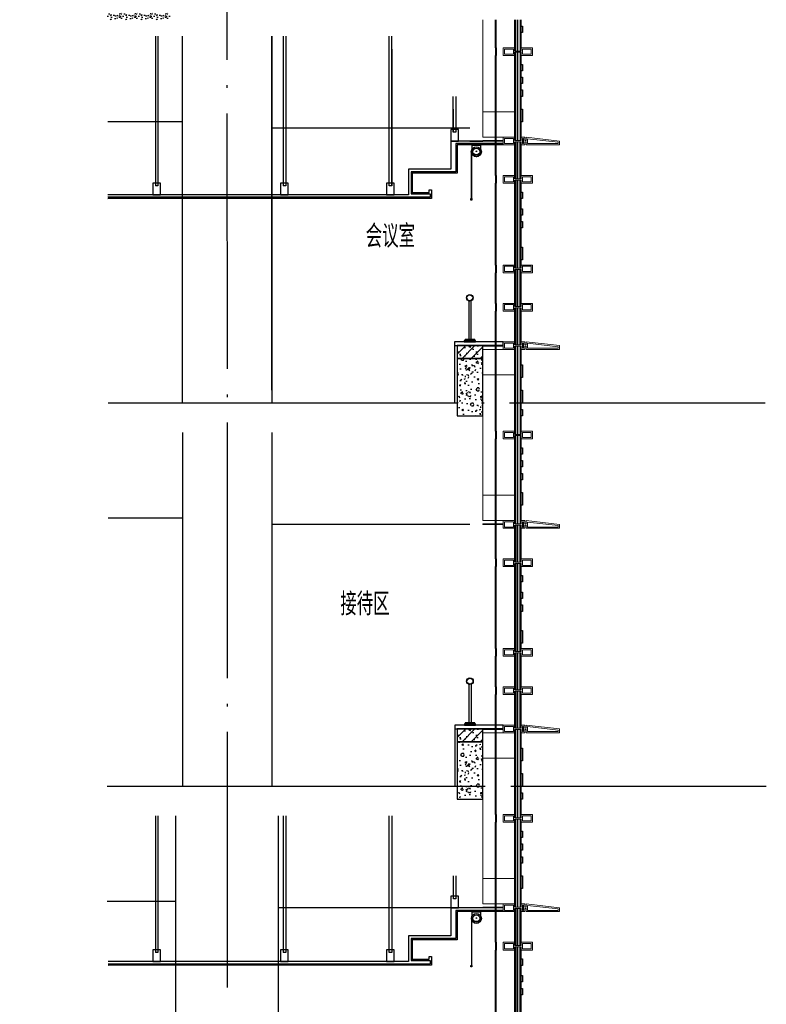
# Model space of a CAD drawing. Extents: x 1147314 to 1218578, y -272074 to -241968.
# Tile 45 of 47: x 1212126 to 1217968, y -257627 to -249922. Entities that reach past the tile are written whole.
import ezdxf

# ---------------------------------------------------------------- set-up
doc = ezdxf.new("R2010")
doc.units = 0
doc.header["$LTSCALE"] = 1000
doc.header["$MEASUREMENT"] = 0
doc.linetypes.add('230303生产综合楼-平面图_t8$0$DOTE', pattern=[2.42, 2, -0.2, 0.02, -0.2])
for name, color, linetype in [('A-DOOR-FIRE', 4, 'Continuous'), ('A-SECT-SURF', 6, 'Continuous'), ('A-看线', 115, 'Continuous'), ('DOTE', 1, 'Continuous'), ('FF-窗帘-JYZS', 8, 'Continuous'), ('LY_MC_section A', 140, 'Continuous'), ('PUB_HATCH', 8, 'Continuous'), ('PUB_TEXT', 7, 'Continuous'), ('SURFACE', 6, 'Continuous'), ('WALL', 255, 'Continuous'), ('吊顶', 183, 'Continuous'), ('墙身抹灰', 6, 'Continuous')]:
    doc.layers.add(name, color=color, linetype=linetype)
for name, color, linetype, lineweight in [('A-WALL-INSL', 241, 'Continuous', 0), ('WALL-CURT-GLAZ', 120, 'Continuous', 0), ('WALL-CURT-METL', 211, 'Continuous', 0)]:
    doc.layers.add(name, color=color, linetype=linetype, lineweight=lineweight)
doc.styles.add('_TCH_DIM', font='SIMPLEX', dxfattribs={"bigfont": 'GBCBIG'})

# ---------------------------------------------------------------- blocks, each defined once
blk = doc.blocks.new('A$C37e4a2ef')
at = {"layer": 'A-看线'}
for points in [[(196, -60), (196, 0)], [(200, -60), (200, 0)]]:
    blk.add_lwpolyline(points, dxfattribs=at)
at = {"layer": 'WALL-CURT-METL'}
for points in [[(140, -60), (50, -60), (50, -35), (0, -35), (0, -60), (-30, -60), (-30, -35), (-40, -35), (-40, -60), (-300, -60), (-300, -30), (-40, 0), (-40, -25), (-30, -25), (-30, 0), (0, 0), (0, -25), (50, -25), (50, 0), (140, 0)], [(-50, -50), (-50, -11.2), (-290, -38.9), (-290, -50)], [(-20, -10), (-10, -10), (-10, -50), (-20, -50)], [(130, -25), (130, -10), (60, -10), (60, -50), (130, -50)]]:
    blk.add_lwpolyline(points, close=True, dxfattribs=at)
blk = doc.blocks.new('A$C42b86bd6')
at = {"layer": 'A-看线'}
for points in [[(286, 0), (286, -60)], [(290, 0), (290, -60)]]:
    blk.add_lwpolyline(points, dxfattribs=at)
at = {"layer": 'WALL-CURT-METL'}
for points in [[(230, -60), (230, 0), (140, 0), (140, -25), (90, -25), (90, 0), (0, 0), (0, -60), (90, -60), (90, -35), (140, -35), (140, -60)], [(80, -25), (80, -10), (10, -10), (10, -50), (80, -50)], [(220, -50), (220, -10), (150, -10), (150, -35), (150, -50)]]:
    blk.add_lwpolyline(points, close=True, dxfattribs=at)
blk = doc.blocks.new('A$C827e71c0')
at = {"layer": 'A-DOOR-FIRE'}
blk.add_blockref('A$C42b86bd6', (-90, 0), dxfattribs=at)
blk = doc.blocks.new('A$Cb5ae1680')
at = {"layer": 'A-看线'}
for points in [[(44, 0), (44, 690)], [(50, 0), (50, 690)], [(196, 25), (196, 665)], [(200, 25), (200, 665)]]:
    blk.add_lwpolyline(points, dxfattribs=at)
at = {"layer": 'LY_MC_section A'}
for points in [[(0, 0), (0, 690)], [(6, 0), (6, 690)], [(25, 0), (25, 690)], [(31, 0), (31, 690)]]:
    blk.add_lwpolyline(points, dxfattribs=at)
blk = doc.blocks.new('A$C071d96ed')
at = {"layer": 'A-看线'}
for points in [[(44, -690), (44, 0)], [(50, -690), (50, 0)], [(196, -665), (196, -25)], [(200, -665), (200, -25)]]:
    blk.add_lwpolyline(points, dxfattribs=at)
at = {"layer": 'WALL-CURT-GLAZ'}
for p, q in [((0, -690), (0, 0)), ((6, -690), (6, 0)), ((25, -690), (25, 0)), ((31, -690), (31, 0))]:
    blk.add_line(p, q, dxfattribs=at)
blk = doc.blocks.new('A$C38d1714a')
at = {"layer": 'A-WALL-INSL'}
blk.add_lwpolyline([(0, 0), (250, 0), (250, -200), (0, -200)], close=True, dxfattribs=at)
blk = doc.blocks.new('A$Ca8bf0082')
at = {"layer": 'FF-窗帘-JYZS'}
blk.add_line((-7.2, -55.8), (-7.2, -424.9), dxfattribs=at)
for points in [[(0, -1.6), (64, -1.6), (64, 0), (0, 0)], [(-11.6, -420.7), (-2.8, -420.7), (-2.8, -432.6), (-11.6, -432.6)], [(-9.6, -422.7), (-4.8, -422.7), (-4.8, -430.6), (-9.6, -430.6)]]:
    blk.add_lwpolyline(points, close=True, dxfattribs=at)
blk.add_lwpolyline([(64, -1.6), (64, -44.8), (63.2, -51.2, -0.871795), (0.8, -51.2), (0, -44.8), (0, -1.6)], format="xyb", dxfattribs=at)
for centre, radius in [((32, -53.2), 39.2), ((32, -53.2), 28), ((32.4, -50.1), 2.73), ((-7.2, -424.9), 1.2)]:
    blk.add_circle(centre, radius, dxfattribs=at)
blk = doc.blocks.new('fgdfg')
at = {"layer": '吊顶'}
for p, q in [((1213188, -247152), (1213188, -248221.9)), ((1213208, -247152), (1213208, -248221.9)), ((1214188, -247152), (1214188, -248221.9)), ((1214188, -247152), (1214188, -248221.9)), ((1214208, -247152), (1214208, -248221.9)), ((1214208, -247152), (1214208, -248221.9)), ((1213208, -248221.9), (1213188, -248221.9)), ((1213208, -248221.9), (1213188, -248221.9)), ((1214208, -248221.9), (1214188, -248221.9)), ((1214208, -248221.9), (1214188, -248221.9)), ((1214208, -248221.9), (1214188, -248221.9)), ((1214208, -248221.9), (1214188, -248221.9)), ((1215036.7, -248221.9), (1215016.7, -248221.9))]:
    blk.add_line(p, q, dxfattribs=at)
for points in [[(1215036.7, -247152), (1215036.7, -248221.9), (1215016.7, -248221.9), (1215016.7, -247152)], [(1215539.2, -247622), (1215539.2, -247801.9), (1215519.2, -247801.9), (1215519.2, -247622)], [(1215909.2, -247871.9), (1215499.2, -247871.9), (1215499.2, -248091.9), (1215168.2, -248091.9), (1215168.2, -248291.9), (1212817.3, -248291.9)], [(1215909.2, -247891.9), (1215538.2, -247891.9), (1215538.2, -248111.9), (1215188.2, -248111.9), (1215188.2, -248283.9), (1215338.2, -248283.9), (1215338.2, -248311.9), (1212817.3, -248311.9)], [(1215909.2, -247901.9), (1215548.2, -247901.9), (1215548.2, -248121.9), (1215198.2, -248121.9), (1215198.2, -248273.9), (1215329.2, -248273.9), (1215329.2, -248253.9), (1215348.2, -248253.9), (1215348.2, -248321.9), (1212817.3, -248322.6)]]:
    blk.add_lwpolyline(points, dxfattribs=at)
for points in [[(1215559.2, -247781.9), (1215499.2, -247781.9), (1215499.2, -247871.9), (1215559.2, -247871.9)], [(1213228, -248201.9), (1213168, -248201.9), (1213168, -248291.9), (1213228, -248291.9)], [(1214228, -248201.9), (1214168, -248201.9), (1214168, -248291.9), (1214228, -248291.9)], [(1214228, -248201.9), (1214168, -248201.9), (1214168, -248291.9), (1214228, -248291.9)], [(1215056.7, -248201.9), (1214996.7, -248201.9), (1214996.7, -248291.9), (1215056.7, -248291.9)]]:
    blk.add_lwpolyline(points, close=True, dxfattribs=at)
at = {"layer": 'FF-窗帘-JYZS'}
blk.add_blockref('A$Ca8bf0082', (1215667.2, -247901.9), dxfattribs=at)

msp = doc.modelspace()

# ---------------------------------------------------------------- hatches: boundary and pattern name
at = {"layer": 'PUB_HATCH'}
h = msp.add_hatch(dxfattribs=at)
h.set_pattern_fill('加气混凝土', color=256, scale=10, style=0)
h.set_pattern_definition([(0, (60466.65, -29315.95), (60, 120), [0, -120]), (0, (60396.45, -29332.15), (60, 120), [0, -120]), (0, (60435.45, -29333.35), (60, 120), [0, -120]), (0, (60478.05, -29297.95), (60, 120), [0, -120]), (0, (60428.25, -29339.35), (60, 120), [0, -120]), (0, (60490.05, -29222.35), (60, 120), [0, -120]), (0, (60453.45, -29231.95), (60, 120), [0, -120]), (0, (60472.65, -29246.95), (60, 120), [0, -120]), (0, (60374.85, -29249.35), (60, 120), [0, -120]), (0, (60433.65, -29254.75), (60, 120), [0, -120]), (0, (60410.85, -29285.35), (60, 120), [0, -120]), (0, (60412.05, -29330.35), (60, 120), [0, -120]), (0, (60457.05, -29335.15), (60, 120), [0, -120]), (0, (60490.05, -29282.35), (60, 120), [0, -120]), (0, (60377.85, -29300.95), (60, 120), [0, -120]), (0, (60388.05, -29280.55), (60, 120), [0, -120]), (0, (60434.85, -29288.95), (60, 120), [0, -120]), (0, (60418.05, -29306.35), (60, 120), [0, -120]), (0, (60408.45, -29266.75), (60, 120), [0, -120]), (0, (60423.45, -29221.75), (60, 120), [0, -120]), (0, (60382.65, -29326.15), (60, 120), [0, -120]), (0, (60448.65, -29246.35), (60, 120), [0, -120]), (0, (60392.85, -29244.55), (60, 120), [0, -120]), (0, (60383.25, -29228.95), (60, 120), [0, -120]), (130.601294, (60482.683, -29259.926), (-299.999996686, 360.000001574), [5.268311, -2207.4222]), (18.4349488, (60474.112, -29257.64), (299.9999989, 119.9999991), [5.421048, -753.52558]), (90, (60474.11, -29262.783), (60, 120), [5.142857, -234.85713]), (161.565051, (60479.254, -29264.497), (-300.0000015, 119.99999105), [5.421048, -753.52558]), (53.1301023, (60479.254, -29264.497), (60.0000001, 119.99999994), [5.714286, -594.2857]), (135, (60483.826, -29325.64), (-60.0000073, 119.9999919), [4.848732, -334.56252]), (45, (60476.97, -29325.64), (59.9999996, 119.9999995), [4.848732, -334.56252]), (135, (60480.397, -29329.07), (-60.0000073, 119.9999919), [4.848732, -334.56252]), (45, (60480.397, -29329.07), (59.9999996, 119.9999995), [4.848732, -334.56252]), (116.565051, (60426.11, -29245.07), (-1e-05, 239.999993), [6.388765, -127.7753]), (180, (60423.25, -29239.35), (-60, 120), [6.857143, -113.14285]), (63.434949, (60413.54, -29245.07), (5e-07, 239.999999), [6.388765, -127.7753]), (116.565051, (60416.4, -29250.78), (-1e-05, 239.999993), [6.388765, -127.7753]), (0, (60416.4, -29250.78), (60, 120), [6.857143, -113.14285]), (63.434949, (60423.25, -29250.78), (5e-07, 239.999999), [6.388765, -127.7753]), (107.102728, (60471.2545, -29285.6403), (-179.999993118, 600.000000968), [7.772269, -3256.5805]), (143.972626, (60468.969, -29278.212), (-1139.99998555, 839.99999905), [7.772269, -1624.404]), (180, (60462.68, -29273.64), (-60, 120), [7.428571, -112.57142]), (36.0273733, (60448.969, -29278.212), (1139.999991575, 839.999990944), [7.772269, -1624.404]), (71.5650511, (60446.683, -29285.069), (180.00000092, 599.99999897), [7.228063, -751.71856]), (107.102728, (60448.9688, -29292.4975), (-179.999993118, 600.000000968), [7.772269, -3256.5805]), (143.972626, (60455.2545, -29297.069), (-1139.99998555, 839.99999905), [7.772269, -1624.404]), (0, (60455.25, -29297.07), (60, 120), [7.428571, -112.57142]), (36.0273733, (60462.683, -29297.069), (1139.999991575, 839.999990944), [7.772269, -1624.404]), (71.5650511, (60468.969, -29292.497), (180.00000092, 599.99999897), [7.228063, -751.71856]), (150.255118, (60472.397, -29229.64), (-180.00000043, 119.99999851), [4.607004, -962.86392]), (90, (60468.4, -29231.926), (60, 120), [4.571429, -235.42855]), (29.7448813, (60468.397, -29231.926), (180.0000001, 119.99999944), [4.607004, -962.86392]), (116.565051, (60444.4, -29314.78), (-1e-05, 239.999993), [6.388765, -127.7753]), (168.690067, (60441.54, -29309.069), (-540.0000004, 119.99999699), [5.827451, -1217.9371]), (41.1859251, (60431.2545, -29311.926), (1499.999990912, 1319.999988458), [6.074369, -2545.1604]), (90, (60431.254, -29317.64), (60, 120), [5.714286, -234.2857]), (138.814074, (60435.826, -29321.6403), (-1499.999973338, 1320.000008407), [6.074369, -2545.1604]), (16.6992442, (60435.826, -29321.6403), (1979.999985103, 599.999993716), [5.96589, -2499.7075]), (60.9453959, (60441.54, -29319.926), (59.99999984, 119.999998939), [5.883217, -2465.0679]), (109.983106, (60394.1116, -29264.4975), (-300.00000113, 839.999997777), [6.6884, -2802.4395]), (155.556045, (60391.826, -29258.2118), (-780.000002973, 359.99999252), [6.904597, -2893.0263]), (24.4439547, (60379.2545, -29258.2118), (780.00000039, 359.999998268), [6.904597, -2893.0263]), (70.0168934, (60376.969, -29264.4975), (300.000000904, 839.999997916), [6.6884, -2802.4395]), (109.983106, (60379.2545, -29270.783), (-300.00000113, 839.999997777), [6.6884, -2802.4395]), (160.016893, (60385.54, -29273.069), (-300.00000018, 119.99999453), [6.6884, -1397.8755]), (19.9831065, (60385.54, -29273.069), (299.99999835, 119.99999981), [6.6884, -1397.8755]), (70.0168934, (60391.826, -29270.783), (300.000000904, 839.999997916), [6.6884, -2802.4395]), (122.005383, (60438.683, -29275.355), (-60.00000805, 119.99999387), [5.390846, -1126.6868]), (18.4349488, (60430.683, -29272.497), (299.9999989, 119.9999991), [5.421048, -753.52558]), (90, (60430.683, -29277.64), (60, 120), [5.142857, -234.85713]), (161.565051, (60435.826, -29279.355), (-300.0000015, 119.99999105), [5.421048, -753.52558]), (54.4623222, (60435.826, -29279.3546), (419.99999939, 599.9999991), [4.915614, -2059.6423]), (116.565051, (60403.83, -29304.5), (-1e-05, 239.999993), [6.388765, -127.7753]), (180, (60400.97, -29298.78), (-60, 120), [6.285714, -113.71428]), (59.0362434, (60391.254, -29304.497), (60.000000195, 119.99999942), [6.663946, -1392.7644]), (120.963756, (60394.683, -29310.212), (-60.0000082, 119.99999449), [6.663946, -1392.7644]), (0, (60394.68, -29310.21), (60, 120), [6.285714, -113.71428]), (63.434949, (60400.97, -29310.21), (5e-07, 239.999999), [6.388765, -127.7753])])
h.paths.add_polyline_path([(1212126.5, -249871.9), (1212126.5, -249921.9), (1212126.5, -249921.9), (1212126.5, -249871.9)])
h.paths.add_polyline_path([(1212816.9, -249871.9), (1212816.9, -249921.9), (1213299.2, -249921.9), (1213299.2, -249871.9)])
h = msp.add_hatch(dxfattribs=at)
h.set_pattern_fill('钢筋混凝土', color=256, scale=20, style=0)
h.set_pattern_definition([(45, (-1035705.623, 117096.36), (-35.3553391, 35.3553391), []), (50, (-1035705.62, 117096.36), (143.4520365, -12.550427), [15, -165]), (355, (-1035705.62, 117096.36), (-27.750267, 150.438427), [12, -132]), (100.4514, (-1035693.67, 117095.31), (115.701876, 137.887908), [12.748038, -140.228422]), (46.1842, (-1035705.62, 117136.36), (213.44821, -33.103803), [22.5, -247.5]), (96.6356, (-1035687.84, 117133.6), (186.932541, 194.823574), [19.122058, -210.3426]), (351.1842, (-1035705.62, 117136.36), (186.93239, 194.82372), [18, -198]), (21, (-1035685.62, 117126.36), (119.3814104, -80.523778), [15, -165]), (326, (-1035685.62, 117126.36), (48.663066, 145.030009), [12, -132]), (71.4514, (-1035675.67, 117119.65), (168.044526, 64.506099), [12.748038, -140.228422]), (37.5, (-1035705.623, 117096.36), (2.4319711, 66.5787708), [0, -130.4, 0, -134, 0, -132.5]), (7.5, (-1035705.62, 117096.36), (52.6139075, 78.8823424), [0, -76.4, 0, -127.4, 0, -50.5]), (327.5, (-1035750.223, 117096.36), (106.7644872, -4.5109743), [0, -50, 0, -156, 0, -207]), (317.5, (-1035770.22, 117096.36), (116.637234, 20.0209965), [0, -65, 0, -103.6, 0, -147])])
h.paths.add_polyline_path([(1215749.2, -252471.9), (1215549.2, -252471.9), (1215549.2, -252571.9), (1215749.2, -252571.9)])
h = msp.add_hatch(dxfattribs=at)
h.set_pattern_fill('加气混凝土', color=256, scale=20, style=0)
h.set_pattern_definition([(0, (-1035634.82, 117123.16), (120, 240), [0, -240]), (0, (-1035775.22, 117090.76), (120, 240), [0, -240]), (0, (-1035697.22, 117088.36), (120, 240), [0, -240]), (0, (-1035612.02, 117159.16), (120, 240), [0, -240]), (0, (-1035711.62, 117076.36), (120, 240), [0, -240]), (0, (-1035588.02, 117310.36), (120, 240), [0, -240]), (0, (-1035661.22, 117291.16), (120, 240), [0, -240]), (0, (-1035622.82, 117261.16), (120, 240), [0, -240]), (0, (-1035818.42, 117256.36), (120, 240), [0, -240]), (0, (-1035700.82, 117245.56), (120, 240), [0, -240]), (0, (-1035746.42, 117184.36), (120, 240), [0, -240]), (0, (-1035744.02, 117094.36), (120, 240), [0, -240]), (0, (-1035654.02, 117084.76), (120, 240), [0, -240]), (0, (-1035588.02, 117190.36), (120, 240), [0, -240]), (0, (-1035812.42, 117153.16), (120, 240), [0, -240]), (0, (-1035792.02, 117193.96), (120, 240), [0, -240]), (0, (-1035698.42, 117177.16), (120, 240), [0, -240]), (0, (-1035732.02, 117142.36), (120, 240), [0, -240]), (0, (-1035751.22, 117221.56), (120, 240), [0, -240]), (0, (-1035721.22, 117311.56), (120, 240), [0, -240]), (0, (-1035802.82, 117102.76), (120, 240), [0, -240]), (0, (-1035670.82, 117262.36), (120, 240), [0, -240]), (0, (-1035782.42, 117265.96), (120, 240), [0, -240]), (0, (-1035801.62, 117297.16), (120, 240), [0, -240]), (130.601294, (-1035602.764, 117235.217), (-599.99999337, 720.00000315), [10.536622, -4414.8444]), (18.4349488, (-1035619.906, 117239.79), (599.9999978, 239.9999982), [10.842096, -1507.05116]), (90, (-1035619.91, 117229.5), (120, 240), [10.285714, -469.71426]), (161.565051, (-1035609.62, 117226.074), (-600.000003, 239.9999821), [10.842096, -1507.05116]), (53.1301023, (-1035609.62, 117226.074), (120.0000002, 239.9999999), [11.428572, -1188.5714]), (135, (-1035600.48, 117103.79), (-120.0000145, 239.9999838), [9.697464, -669.12504]), (45, (-1035614.19, 117103.79), (119.9999992, 239.999999), [9.697464, -669.12504]), (135, (-1035607.335, 117096.93), (-120.0000145, 239.9999838), [9.697464, -669.12504]), (45, (-1035607.335, 117096.93), (119.9999992, 239.999999), [9.697464, -669.12504]), (116.565051, (-1035715.9, 117264.93), (-2e-05, 479.999987), [12.77753, -255.5506]), (180, (-1035721.62, 117276.36), (-120, 240), [13.714286, -226.2857]), (63.434949, (-1035741.05, 117264.93), (1e-06, 479.999998), [12.77753, -255.5506]), (116.565051, (-1035735.33, 117253.5), (-2e-05, 479.999987), [12.77753, -255.5506]), (0, (-1035735.33, 117253.5), (120, 240), [13.714286, -226.2857]), (63.434949, (-1035721.62, 117253.5), (1e-06, 479.999998), [12.77753, -255.5506]), (107.102728, (-1035625.621, 117183.788), (-359.999986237, 1200.000001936), [15.544538, -6513.161]), (143.972626, (-1035630.192, 117198.645), (-2279.9999711, 1679.9999981), [15.544538, -3248.808]), (180, (-1035642.76, 117207.8), (-120, 240), [14.857142, -225.14284]), (36.0273733, (-1035670.192, 117198.645), (2279.99998315, 1679.99998189), [15.544538, -3248.808]), (71.5650511, (-1035674.764, 117184.93), (360.00000185, 1199.99999793), [14.456126, -1503.43712]), (107.102728, (-1035670.192, 117170.074), (-359.999986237, 1200.000001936), [15.544538, -6513.161]), (143.972626, (-1035657.62, 117160.931), (-2279.9999711, 1679.9999981), [15.544538, -3248.808]), (0, (-1035657.62, 117160.93), (120, 240), [14.857142, -225.14284]), (36.0273733, (-1035642.764, 117160.931), (2279.99998315, 1679.99998189), [15.544538, -3248.808]), (71.5650511, (-1035630.192, 117170.074), (360.00000185, 1199.99999793), [14.456126, -1503.43712]), (150.255118, (-1035623.335, 117295.788), (-360.00000085, 239.99999703), [9.214008, -1925.72784]), (90, (-1035631.33, 117291.22), (120, 240), [9.142858, -470.8571]), (29.7448813, (-1035631.335, 117291.217), (360.0000002, 239.99999888), [9.214008, -1925.72784]), (116.565051, (-1035679.33, 117125.5), (-2e-05, 479.999987), [12.77753, -255.5506]), (168.690067, (-1035685.05, 117136.93), (-1080.0000008, 239.99999398), [11.654902, -2435.8742]), (41.1859251, (-1035705.621, 117131.217), (2999.999981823, 2639.999976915), [12.148738, -5090.3208]), (90, (-1035705.62, 117119.79), (120, 240), [11.428572, -468.5714]), (138.814074, (-1035696.478, 117111.788), (-2999.999946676, 2640.000016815), [12.148738, -5090.3208]), (16.6992442, (-1035696.478, 117111.788), (3959.999970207, 1199.99998743), [11.93178, -4999.415]), (60.9453959, (-1035685.049, 117115.217), (119.99999968, 239.99999788), [11.766434, -4930.1358]), (109.983106, (-1035779.906, 117226.074), (-600.00000226, 1679.999995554), [13.3768, -5604.879]), (155.556045, (-1035784.478, 117238.645), (-1560.000005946, 719.99998504), [13.809194, -5786.0526]), (24.4439547, (-1035809.621, 117238.645), (1560.00000078, 719.999996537), [13.809194, -5786.0526]), (70.0168934, (-1035814.192, 117226.074), (600.00000181, 1679.99999583), [13.3768, -5604.879]), (109.983106, (-1035809.621, 117213.503), (-600.00000226, 1679.999995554), [13.3768, -5604.879]), (160.016893, (-1035797.05, 117208.931), (-600.00000035, 239.99998907), [13.3768, -2795.751]), (19.9831065, (-1035797.05, 117208.931), (599.9999967, 239.99999962), [13.3768, -2795.751]), (70.0168934, (-1035784.478, 117213.503), (600.00000181, 1679.99999583), [13.3768, -5604.879]), (122.005383, (-1035690.764, 117204.36), (-120.0000161, 239.99998775), [10.781693, -2253.3736]), (18.4349488, (-1035706.764, 117210.074), (599.9999978, 239.9999982), [10.842096, -1507.05116]), (90, (-1035706.76, 117199.79), (120, 240), [10.285714, -469.71426]), (161.565051, (-1035696.478, 117196.36), (-600.000003, 239.9999821), [10.842096, -1507.05116]), (54.4623222, (-1035696.478, 117196.36), (839.99999878, 1199.9999982), [9.831228, -4119.2846]), (116.565051, (-1035760.48, 117146.07), (-2e-05, 479.999987), [12.77753, -255.5506]), (180, (-1035766.2, 117157.5), (-120, 240), [12.571428, -227.42856]), (59.0362434, (-1035785.62, 117146.074), (120.00000039, 239.99999884), [13.32789, -2785.5288]), (120.963756, (-1035778.764, 117134.645), (-120.0000164, 239.99998898), [13.32789, -2785.5288]), (0, (-1035778.76, 117134.65), (120, 240), [12.571428, -227.42856]), (63.434949, (-1035766.2, 117134.65), (1e-06, 479.999998), [12.77753, -255.5506])])
h.paths.add_polyline_path([(1215749.2, -252571.9), (1215549.2, -252571.9), (1215549.2, -253021.9), (1215749.2, -253021.9)])
h = msp.add_hatch(dxfattribs=at)
h.set_pattern_fill('钢筋混凝土', color=256, scale=20, style=0)
h.set_pattern_definition([(45, (-1035705.626, 114096.365), (-35.3553391, 35.3553391), []), (50, (-1035705.63, 114096.37), (143.4520365, -12.550427), [15, -165]), (355, (-1035705.63, 114096.37), (-27.750267, 150.438427), [12, -132]), (100.4514, (-1035693.67, 114095.32), (115.701876, 137.887908), [12.748038, -140.228422]), (46.1842, (-1035705.63, 114136.37), (213.44821, -33.103803), [22.5, -247.5]), (96.6356, (-1035687.84, 114133.6), (186.932541, 194.823574), [19.122058, -210.3426]), (351.1842, (-1035705.63, 114136.37), (186.93239, 194.82372), [18, -198]), (21, (-1035685.63, 114126.37), (119.3814104, -80.523778), [15, -165]), (326, (-1035685.63, 114126.37), (48.663066, 145.030009), [12, -132]), (71.4514, (-1035675.68, 114119.65), (168.044526, 64.506099), [12.748038, -140.228422]), (37.5, (-1035705.626, 114096.365), (2.4319711, 66.5787708), [0, -130.4, 0, -134, 0, -132.5]), (7.5, (-1035705.626, 114096.365), (52.6139075, 78.8823424), [0, -76.4, 0, -127.4, 0, -50.5]), (327.5, (-1035750.226, 114096.365), (106.7644872, -4.5109743), [0, -50, 0, -156, 0, -207]), (317.5, (-1035770.23, 114096.365), (116.637234, 20.0209965), [0, -65, 0, -103.6, 0, -147])])
h.paths.add_polyline_path([(1215749.2, -255471.9), (1215549.2, -255471.9), (1215549.2, -255571.9), (1215749.2, -255571.9)])
h = msp.add_hatch(dxfattribs=at)
h.set_pattern_fill('加气混凝土', color=256, scale=20, style=0)
h.set_pattern_definition([(0, (-1035634.82, 114023.17), (120, 240), [0, -240]), (0, (-1035775.22, 113990.77), (120, 240), [0, -240]), (0, (-1035697.22, 113988.37), (120, 240), [0, -240]), (0, (-1035612.02, 114059.17), (120, 240), [0, -240]), (0, (-1035711.62, 113976.37), (120, 240), [0, -240]), (0, (-1035588.02, 114210.37), (120, 240), [0, -240]), (0, (-1035661.22, 114191.17), (120, 240), [0, -240]), (0, (-1035622.82, 114161.17), (120, 240), [0, -240]), (0, (-1035818.42, 114156.37), (120, 240), [0, -240]), (0, (-1035700.82, 114145.57), (120, 240), [0, -240]), (0, (-1035746.42, 114084.37), (120, 240), [0, -240]), (0, (-1035744.02, 113994.37), (120, 240), [0, -240]), (0, (-1035654.02, 113984.77), (120, 240), [0, -240]), (0, (-1035588.02, 114090.37), (120, 240), [0, -240]), (0, (-1035812.42, 114053.17), (120, 240), [0, -240]), (0, (-1035792.02, 114093.97), (120, 240), [0, -240]), (0, (-1035698.42, 114077.17), (120, 240), [0, -240]), (0, (-1035732.02, 114042.37), (120, 240), [0, -240]), (0, (-1035751.22, 114121.57), (120, 240), [0, -240]), (0, (-1035721.22, 114211.57), (120, 240), [0, -240]), (0, (-1035802.82, 114002.77), (120, 240), [0, -240]), (0, (-1035670.82, 114162.37), (120, 240), [0, -240]), (0, (-1035782.42, 114165.97), (120, 240), [0, -240]), (0, (-1035801.62, 114197.17), (120, 240), [0, -240]), (130.601294, (-1035602.767, 114135.226), (-599.99999337, 720.00000315), [10.536622, -4414.8444]), (18.4349488, (-1035619.91, 114139.797), (599.9999978, 239.9999982), [10.842096, -1507.05116]), (90, (-1035619.91, 114129.51), (120, 240), [10.285714, -469.71426]), (161.565051, (-1035609.625, 114126.083), (-600.000003, 239.9999821), [10.842096, -1507.05116]), (53.1301023, (-1035609.625, 114126.083), (120.0000002, 239.9999999), [11.428572, -1188.5714]), (135, (-1035600.48, 114003.8), (-120.0000145, 239.9999838), [9.697464, -669.12504]), (45, (-1035614.2, 114003.8), (119.9999992, 239.999999), [9.697464, -669.12504]), (135, (-1035607.34, 113996.94), (-120.0000145, 239.9999838), [9.697464, -669.12504]), (45, (-1035607.34, 113996.94), (119.9999992, 239.999999), [9.697464, -669.12504]), (116.565051, (-1035715.9, 114164.94), (-2e-05, 479.999987), [12.77753, -255.5506]), (180, (-1035721.62, 114176.37), (-120, 240), [13.714286, -226.2857]), (63.434949, (-1035741.05, 114164.94), (1e-06, 479.999998), [12.77753, -255.5506]), (116.565051, (-1035735.34, 114153.51), (-2e-05, 479.999987), [12.77753, -255.5506]), (0, (-1035735.34, 114153.5), (120, 240), [13.714286, -226.2857]), (63.434949, (-1035721.62, 114153.51), (1e-06, 479.999998), [12.77753, -255.5506]), (107.102728, (-1035625.6245, 114083.797), (-359.999986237, 1200.000001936), [15.544538, -6513.161]), (143.972626, (-1035630.196, 114098.654), (-2279.9999711, 1679.9999981), [15.544538, -3248.808]), (180, (-1035642.77, 114107.8), (-120, 240), [14.857142, -225.14284]), (36.0273733, (-1035670.196, 114098.654), (2279.99998315, 1679.99998189), [15.544538, -3248.808]), (71.5650511, (-1035674.767, 114084.94), (360.00000185, 1199.99999793), [14.456126, -1503.43712]), (107.102728, (-1035670.196, 114070.083), (-359.999986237, 1200.000001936), [15.544538, -6513.161]), (143.972626, (-1035657.625, 114060.94), (-2279.9999711, 1679.9999981), [15.544538, -3248.808]), (0, (-1035657.62, 114060.94), (120, 240), [14.857142, -225.14284]), (36.0273733, (-1035642.767, 114060.94), (2279.99998315, 1679.99998189), [15.544538, -3248.808]), (71.5650511, (-1035630.196, 114070.083), (360.00000185, 1199.99999793), [14.456126, -1503.43712]), (150.255118, (-1035623.34, 114195.797), (-360.00000085, 239.99999703), [9.214008, -1925.72784]), (90, (-1035631.34, 114191.23), (120, 240), [9.142858, -470.8571]), (29.7448813, (-1035631.34, 114191.226), (360.0000002, 239.99999888), [9.214008, -1925.72784]), (116.565051, (-1035679.34, 114025.51), (-2e-05, 479.999987), [12.77753, -255.5506]), (168.690067, (-1035685.053, 114036.94), (-1080.0000008, 239.99999398), [11.654902, -2435.8742]), (41.1859251, (-1035705.625, 114031.226), (2999.999981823, 2639.999976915), [12.148738, -5090.3208]), (90, (-1035705.62, 114019.8), (120, 240), [11.428572, -468.5714]), (138.814074, (-1035696.482, 114011.797), (-2999.999946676, 2640.000016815), [12.148738, -5090.3208]), (16.6992442, (-1035696.482, 114011.797), (3959.999970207, 1199.99998743), [11.93178, -4999.415]), (60.9453959, (-1035685.053, 114015.226), (119.99999968, 239.99999788), [11.766434, -4930.1358]), (109.983106, (-1035779.91, 114126.083), (-600.00000226, 1679.999995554), [13.3768, -5604.879]), (155.556045, (-1035784.482, 114138.6545), (-1560.000005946, 719.99998504), [13.809194, -5786.0526]), (24.4439547, (-1035809.625, 114138.6545), (1560.00000078, 719.999996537), [13.809194, -5786.0526]), (70.0168934, (-1035814.196, 114126.083), (600.00000181, 1679.99999583), [13.3768, -5604.879]), (109.983106, (-1035809.625, 114113.512), (-600.00000226, 1679.999995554), [13.3768, -5604.879]), (160.016893, (-1035797.053, 114108.94), (-600.00000035, 239.99998907), [13.3768, -2795.751]), (19.9831065, (-1035797.053, 114108.94), (599.9999967, 239.99999962), [13.3768, -2795.751]), (70.0168934, (-1035784.482, 114113.512), (600.00000181, 1679.99999583), [13.3768, -5604.879]), (122.005383, (-1035690.767, 114104.37), (-120.0000161, 239.99998775), [10.781693, -2253.3736]), (18.4349488, (-1035706.767, 114110.083), (599.9999978, 239.9999982), [10.842096, -1507.05116]), (90, (-1035706.77, 114099.8), (120, 240), [10.285714, -469.71426]), (161.565051, (-1035696.48, 114096.37), (-600.000003, 239.9999821), [10.842096, -1507.05116]), (54.4623222, (-1035696.482, 114096.369), (839.99999878, 1199.9999982), [9.831228, -4119.2846]), (116.565051, (-1035760.48, 114046.08), (-2e-05, 479.999987), [12.77753, -255.5506]), (180, (-1035766.2, 114057.5), (-120, 240), [12.571428, -227.42856]), (59.0362434, (-1035785.625, 114046.083), (120.00000039, 239.99999884), [13.32789, -2785.5288]), (120.963756, (-1035778.767, 114034.655), (-120.0000164, 239.99998898), [13.32789, -2785.5288]), (0, (-1035778.77, 114034.65), (120, 240), [12.571428, -227.42856]), (63.434949, (-1035766.2, 114034.65), (1e-06, 479.999998), [12.77753, -255.5506])])
h.paths.add_polyline_path([(1215749.2, -255571.9), (1215549.2, -255571.9), (1215549.2, -256021.9), (1215749.2, -256021.9)])

# ---------------------------------------------------------------- linework, layer by layer
at = {"layer": 'A-SECT-SURF'}
for p, q in [((1215549.2, -252921.9), (1212817.8, -252921.9)), ((1215549.2, -255921.9), (1212811.4, -255921.9)), ((1215757.4, -255921.9), (1212818.7, -255921.9)), ((1215454.3, -255921.9), (1212818.7, -255921.9))]:
    msp.add_line(p, q, dxfattribs=at)
at = {"layer": 'A-WALL-INSL'}
for points in [[(1215849.2, -249921.9), (1215849.2, -250641.9), (1215749.2, -250641.9), (1215749.2, -249921.9)], [(1215749.2, -252921.9), (1215749.2, -252701.9), (1215849.2, -252701.9), (1215849.2, -252921.9)], [(1215849.2, -252921.9), (1215849.2, -253641.9), (1215749.2, -253641.9), (1215749.2, -252921.9)], [(1215749.2, -255921.9), (1215749.2, -255701.9), (1215849.2, -255701.9), (1215849.2, -255921.9)], [(1215849.2, -255921.9), (1215849.2, -256641.9), (1215749.2, -256641.9), (1215749.2, -255921.9)]]:
    msp.add_lwpolyline(points, dxfattribs=at)
at = {"layer": 'A-看线'}
for p, q in [((1213398.4, -250721.9), (1212817.1, -250721.9)), ((1215648.3, -250771.9), (1214098.3, -250771.9)), ((1213399.2, -253821.9), (1212818.1, -253821.9)), ((1215649.2, -253871.9), (1214099.2, -253871.9)), ((1213349.2, -256821.9), (1212811.7, -256821.9)), ((1215649.2, -256871.9), (1214149.2, -256871.9))]:
    msp.add_line(p, q, dxfattribs=at)
for points in [[(1215849.2, -250141.9), (1215849.2, -249921.9)], [(1215853.2, -250141.9), (1215853.2, -249921.9)], [(1215999.2, -250166.9), (1215999.2, -249921.9)], [(1216005.2, -250166.9), (1216005.2, -249921.9)], [(1213398.4, -250051.9), (1213398.4, -252921.9)], [(1214098.4, -250051.9), (1214098.4, -252921.9)], [(1214099.2, -252821.9), (1214099.2, -250051.9)], [(1215849.2, -251141.9), (1215849.2, -250901.9)], [(1215853.2, -251141.9), (1215853.2, -250901.9)], [(1215999.2, -251166.9), (1215999.2, -250876.9)], [(1216005.2, -251166.9), (1216005.2, -250876.9)], [(1215849.2, -252141.9), (1215849.2, -251901.9)], [(1215853.2, -252141.9), (1215853.2, -251901.9)], [(1215999.2, -252166.9), (1215999.2, -251876.9)], [(1216005.2, -252166.9), (1216005.2, -251876.9)], [(1215999.2, -252466.9), (1215999.2, -252176.9)], [(1216005.2, -252466.9), (1216005.2, -252176.9)], [(1215849.2, -252441.9), (1215849.2, -252201.9)], [(1215853.2, -252441.9), (1215853.2, -252201.9)], [(1215999.2, -252921.9), (1215999.2, -252476.9)], [(1216005.2, -252921.9), (1216005.2, -252476.9)], [(1215849.2, -252921.9), (1215849.2, -252501.9)], [(1215853.2, -252921.9), (1215853.2, -252501.9)], [(1215849.2, -253141.9), (1215849.2, -252921.9)], [(1215853.2, -253141.9), (1215853.2, -252921.9)], [(1215999.2, -253166.9), (1215999.2, -252921.9)], [(1216005.2, -253166.9), (1216005.2, -252921.9)], [(1213399.2, -253151.9), (1213399.2, -255921.9)], [(1214099.2, -253151.9), (1214099.2, -255921.9)], [(1215999.2, -254166.9), (1215999.2, -253876.9)], [(1216005.2, -254166.9), (1216005.2, -253876.9)], [(1215849.2, -254141.9), (1215849.2, -253901.9)], [(1215853.2, -254141.9), (1215853.2, -253901.9)], [(1215999.2, -255166.9), (1215999.2, -254876.9)], [(1216005.2, -255166.9), (1216005.2, -254876.9)], [(1215849.2, -255141.9), (1215849.2, -254901.9)], [(1215853.2, -255141.9), (1215853.2, -254901.9)], [(1215999.2, -255466.9), (1215999.2, -255176.9)], [(1216005.2, -255466.9), (1216005.2, -255176.9)], [(1215849.2, -255441.9), (1215849.2, -255201.9)], [(1215853.2, -255441.9), (1215853.2, -255201.9)], [(1215999.2, -255921.9), (1215999.2, -255476.9)], [(1216005.2, -255921.9), (1216005.2, -255476.9)], [(1215849.2, -255921.9), (1215849.2, -255501.9)], [(1215853.2, -255921.9), (1215853.2, -255501.9)], [(1215849.2, -256141.9), (1215849.2, -255921.9)], [(1215853.2, -256141.9), (1215853.2, -255921.9)], [(1215999.2, -256166.9), (1215999.2, -255921.9)], [(1216005.2, -256166.9), (1216005.2, -255921.9)], [(1213349.2, -259321.9), (1213349.2, -256151.9)], [(1214149.2, -256151.9), (1214149.2, -259321.9)], [(1215999.2, -257166.9), (1215999.2, -256876.9)], [(1216005.2, -257166.9), (1216005.2, -256876.9)], [(1215849.2, -257141.9), (1215849.2, -256901.9)], [(1215853.2, -257141.9), (1215853.2, -256901.9)]]:
    msp.add_lwpolyline(points, dxfattribs=at)
at = {"layer": 'DOTE', "linetype": '230303生产综合楼-平面图_t8$0$DOTE'}
for points in [[(1213757.4, -269595.3), (1213749.2, -245535.4)], [(1217959.7, -252921.9), (1212817.8, -252921.9)], [(1217967.9, -255921.9), (1212818.7, -255921.9)], [(1217967.9, -255921.9), (1212819.6, -255921.9)]]:
    msp.add_lwpolyline(points, dxfattribs=at)
at = {"layer": 'FF-窗帘-JYZS'}
msp.add_line((1215649.2, -250872.1), (1215749.2, -250871.9), dxfattribs=at)
at = {"layer": 'LY_MC_section A', "color": 41}
for points in [[(1216049.2, -249971.9), (1216059.2, -249971.9), (1216059.2, -250021.9), (1216049.2, -250021.9)], [(1216049.2, -250271.9), (1216059.2, -250271.9), (1216059.2, -250321.9), (1216049.2, -250321.9)], [(1216049.2, -250371.9), (1216059.2, -250371.9), (1216059.2, -250421.9), (1216049.2, -250421.9)], [(1216049.2, -250471.9), (1216059.2, -250471.9), (1216059.2, -250521.9), (1216049.2, -250521.9)], [(1216049.2, -250621.9), (1216059.2, -250621.9), (1216059.2, -250721.9), (1216049.2, -250721.9)], [(1216049.2, -251271.9), (1216059.2, -251271.9), (1216059.2, -251321.9), (1216049.2, -251321.9)], [(1216049.2, -251401.9), (1216059.2, -251401.9), (1216059.2, -251451.9), (1216049.2, -251451.9)], [(1216049.2, -251501.9), (1216059.2, -251501.9), (1216059.2, -251551.9), (1216049.2, -251551.9)], [(1216049.2, -251701.9), (1216059.2, -251701.9), (1216059.2, -251801.9), (1216049.2, -251801.9)], [(1216049.2, -252621.9), (1216059.2, -252621.9), (1216059.2, -252721.9), (1216049.2, -252721.9)], [(1216049.2, -252821.9), (1216059.2, -252821.9), (1216059.2, -252921.9), (1216049.2, -252921.9)], [(1216049.2, -252971.9), (1216059.2, -252971.9), (1216059.2, -253021.9), (1216049.2, -253021.9)], [(1216049.2, -253271.9), (1216059.2, -253271.9), (1216059.2, -253321.9), (1216049.2, -253321.9)], [(1216049.2, -253371.9), (1216059.2, -253371.9), (1216059.2, -253421.9), (1216049.2, -253421.9)], [(1216049.2, -253471.9), (1216059.2, -253471.9), (1216059.2, -253521.9), (1216049.2, -253521.9)], [(1216049.2, -253621.9), (1216059.2, -253621.9), (1216059.2, -253721.9), (1216049.2, -253721.9)], [(1216049.2, -254271.9), (1216059.2, -254271.9), (1216059.2, -254321.9), (1216049.2, -254321.9)], [(1216049.2, -254401.9), (1216059.2, -254401.9), (1216059.2, -254451.9), (1216049.2, -254451.9)], [(1216049.2, -254501.9), (1216059.2, -254501.9), (1216059.2, -254551.9), (1216049.2, -254551.9)], [(1216049.2, -254701.9), (1216059.2, -254701.9), (1216059.2, -254801.9), (1216049.2, -254801.9)], [(1216049.2, -255621.9), (1216059.2, -255621.9), (1216059.2, -255721.9), (1216049.2, -255721.9)], [(1216049.2, -255821.9), (1216059.2, -255821.9), (1216059.2, -255921.9), (1216049.2, -255921.9)], [(1216049.2, -255971.9), (1216059.2, -255971.9), (1216059.2, -256021.9), (1216049.2, -256021.9)], [(1216049.2, -256271.9), (1216059.2, -256271.9), (1216059.2, -256321.9), (1216049.2, -256321.9)], [(1216049.2, -256371.9), (1216059.2, -256371.9), (1216059.2, -256421.9), (1216049.2, -256421.9)], [(1216049.2, -256471.9), (1216059.2, -256471.9), (1216059.2, -256521.9), (1216049.2, -256521.9)], [(1216049.2, -256621.9), (1216059.2, -256621.9), (1216059.2, -256721.9), (1216049.2, -256721.9)], [(1216049.2, -257271.9), (1216059.2, -257271.9), (1216059.2, -257321.9), (1216049.2, -257321.9)], [(1216049.2, -257401.9), (1216059.2, -257401.9), (1216059.2, -257451.9), (1216049.2, -257451.9)], [(1216049.2, -257501.9), (1216059.2, -257501.9), (1216059.2, -257551.9), (1216049.2, -257551.9)]]:
    msp.add_lwpolyline(points, close=True, dxfattribs=at)
at = {"layer": 'LY_MC_section A'}
for points in [[(1216018.2, -251166.9), (1216018.2, -250876.9)], [(1216024.2, -251166.9), (1216024.2, -250876.9)], [(1216043.2, -251166.9), (1216043.2, -250876.9)], [(1216049.2, -251166.9), (1216049.2, -250876.9)], [(1216018.2, -252166.9), (1216018.2, -251876.9)], [(1216024.2, -252166.9), (1216024.2, -251876.9)], [(1216043.2, -252166.9), (1216043.2, -251876.9)], [(1216049.2, -252166.9), (1216049.2, -251876.9)], [(1216018.2, -252466.9), (1216018.2, -252176.9)], [(1216024.2, -252466.9), (1216024.2, -252176.9)], [(1216043.2, -252466.9), (1216043.2, -252176.9)], [(1216049.2, -252466.9), (1216049.2, -252176.9)], [(1216018.2, -254166.9), (1216018.2, -253876.9)], [(1216024.2, -254166.9), (1216024.2, -253876.9)], [(1216043.2, -254166.9), (1216043.2, -253876.9)], [(1216049.2, -254166.9), (1216049.2, -253876.9)], [(1216018.2, -255166.9), (1216018.2, -254876.9)], [(1216024.2, -255166.9), (1216024.2, -254876.9)], [(1216043.2, -255166.9), (1216043.2, -254876.9)], [(1216049.2, -255166.9), (1216049.2, -254876.9)], [(1216018.2, -255466.9), (1216018.2, -255176.9)], [(1216024.2, -255466.9), (1216024.2, -255176.9)], [(1216043.2, -255466.9), (1216043.2, -255176.9)], [(1216049.2, -255466.9), (1216049.2, -255176.9)], [(1216018.2, -257166.9), (1216018.2, -256876.9)], [(1216024.2, -257166.9), (1216024.2, -256876.9)], [(1216043.2, -257166.9), (1216043.2, -256876.9)], [(1216049.2, -257166.9), (1216049.2, -256876.9)]]:
    msp.add_lwpolyline(points, dxfattribs=at)
at = {"layer": 'WALL'}
for points in [[(1215749.2, -252471.9), (1215549.2, -252471.9), (1215549.2, -252571.9), (1215749.2, -252571.9)], [(1215749.2, -252571.9), (1215549.2, -252571.9), (1215549.2, -253021.9), (1215749.2, -253021.9)], [(1215749.2, -255471.9), (1215549.2, -255471.9), (1215549.2, -255571.9), (1215749.2, -255571.9)], [(1215749.2, -255571.9), (1215549.2, -255571.9), (1215549.2, -256021.9), (1215749.2, -256021.9)]]:
    msp.add_lwpolyline(points, close=True, dxfattribs=at)
at = {"layer": 'WALL-CURT-GLAZ'}
for p, q in [((1216018.2, -250166.9), (1216018.2, -249921.9)), ((1216024.2, -250166.9), (1216024.2, -249921.9)), ((1216043.2, -250166.9), (1216043.2, -249921.9)), ((1216049.2, -250166.9), (1216049.2, -249921.9)), ((1216018.2, -252921.9), (1216018.2, -252476.9)), ((1216024.2, -252921.9), (1216024.2, -252476.9)), ((1216043.2, -252921.9), (1216043.2, -252476.9)), ((1216049.2, -252921.9), (1216049.2, -252476.9)), ((1216018.2, -253166.9), (1216018.2, -252921.9)), ((1216024.2, -253166.9), (1216024.2, -252921.9)), ((1216043.2, -253166.9), (1216043.2, -252921.9)), ((1216049.2, -253166.9), (1216049.2, -252921.9)), ((1216018.2, -255921.9), (1216018.2, -255476.9)), ((1216024.2, -255921.9), (1216024.2, -255476.9)), ((1216043.2, -255921.9), (1216043.2, -255476.9)), ((1216049.2, -255921.9), (1216049.2, -255476.9)), ((1216018.2, -256166.9), (1216018.2, -255921.9)), ((1216024.2, -256166.9), (1216024.2, -255921.9)), ((1216043.2, -256166.9), (1216043.2, -255921.9)), ((1216049.2, -256166.9), (1216049.2, -255921.9))]:
    msp.add_line(p, q, dxfattribs=at)
for points in [[(1215749.2, -250866.9), (1215909.2, -250866.9), (1215909.2, -250871.9), (1215749.2, -250871.9)], [(1215749.2, -252471.9), (1215909.1, -252471.9), (1215909.1, -252476.9), (1215749.2, -252476.9)], [(1215749.3, -253866.9), (1215909.2, -253866.9), (1215909.2, -253871.9), (1215749.3, -253871.9)], [(1215749.2, -255471.9), (1215909.1, -255471.9), (1215909.1, -255476.9), (1215749.2, -255476.9)], [(1215749.2, -256866.9), (1215909.1, -256866.9), (1215909.1, -256871.9), (1215749.2, -256871.9)]]:
    msp.add_lwpolyline(points, close=True, dxfattribs=at)
at = {"layer": '吊顶'}
for p, q in [((1213188, -250051.9), (1213188, -251221.9)), ((1213208, -250051.9), (1213208, -251221.9)), ((1214188, -250051.9), (1214188, -251221.9)), ((1214188, -250051.9), (1214188, -251221.9)), ((1214208, -250051.9), (1214208, -251221.9)), ((1214208, -250051.9), (1214208, -251221.9)), ((1213208, -251221.9), (1213188, -251221.9)), ((1213208, -251221.9), (1213188, -251221.9)), ((1214208, -251221.9), (1214188, -251221.9)), ((1214208, -251221.9), (1214188, -251221.9)), ((1214208, -251221.9), (1214188, -251221.9)), ((1214208, -251221.9), (1214188, -251221.9)), ((1215036.7, -251221.9), (1215016.7, -251221.9))]:
    msp.add_line(p, q, dxfattribs=at)
for points in [[(1215036.7, -250051.9), (1215036.7, -251221.9), (1215016.7, -251221.9), (1215016.7, -250051.9)], [(1215539.2, -250522), (1215539.2, -250801.9), (1215519.2, -250801.9), (1215519.2, -250522)], [(1215909.2, -250871.9), (1215499.2, -250871.9), (1215499.2, -251091.9), (1215168.2, -251091.9), (1215168.2, -251291.9), (1212817.3, -251291.9)], [(1215909.2, -250891.9), (1215538.2, -250891.9), (1215538.2, -251111.9), (1215188.2, -251111.9), (1215188.2, -251283.9), (1215338.2, -251283.9), (1215338.2, -251311.9), (1212817.3, -251311.9)], [(1215909.2, -250901.9), (1215548.2, -250901.9), (1215548.2, -251121.9), (1215198.2, -251121.9), (1215198.2, -251273.9), (1215329.2, -251273.9), (1215329.2, -251253.9), (1215348.2, -251253.9), (1215348.2, -251321.9), (1212817.3, -251322.6)], [(1215639.3, -252123.3), (1215639.3, -252441.9)], [(1215657.3, -252123.3), (1215657.3, -252441.9)], [(1215640.2, -255123.3), (1215640.2, -255441.9)], [(1215658.2, -255123.3), (1215658.2, -255441.9)]]:
    msp.add_lwpolyline(points, dxfattribs=at)
for points in [[(1215559.2, -250781.9), (1215499.2, -250781.9), (1215499.2, -250871.9), (1215559.2, -250871.9)], [(1213228, -251201.9), (1213168, -251201.9), (1213168, -251291.9), (1213228, -251291.9)], [(1214228, -251201.9), (1214168, -251201.9), (1214168, -251291.9), (1214228, -251291.9)], [(1214228, -251201.9), (1214168, -251201.9), (1214168, -251291.9), (1214228, -251291.9)], [(1215056.7, -251201.9), (1214996.7, -251201.9), (1214996.7, -251291.9), (1215056.7, -251291.9)], [(1215605, -252441.9), (1215691.7, -252441.9), (1215691.7, -252432.7), (1215605, -252432.7)], [(1215611.4, -252432.7), (1215686.3, -252432.7), (1215686.3, -252423.4), (1215611.4, -252423.4)], [(1215605.8, -255441.9), (1215692.6, -255441.9), (1215692.6, -255432.7), (1215605.8, -255432.7)], [(1215612.3, -255432.7), (1215687.1, -255432.7), (1215687.1, -255423.4), (1215612.3, -255423.4)]]:
    msp.add_lwpolyline(points, close=True, dxfattribs=at)
for centre, radius in [((1215648.3, -252098.4), 26.5), ((1215648.3, -252098.4), 23.5), ((1215649.2, -255098.4), 26.5), ((1215649.2, -255098.4), 23.5)]:
    msp.add_circle(centre, radius, dxfattribs=at)
at = {"layer": '墙身抹灰'}
for points in [[(1215908.4, -252441.9), (1215529.2, -252441.9), (1215529.2, -252471.9), (1215908.4, -252471.9)], [(1215909.2, -255441.9), (1215530.1, -255441.9), (1215530.1, -255471.9), (1215909.2, -255471.9)]]:
    msp.add_lwpolyline(points, close=True, dxfattribs=at)
for points in [[(1215529.2, -252471.9), (1215529.2, -252921.9)], [(1215909.2, -252471.9), (1215549.2, -252471.9), (1215549.2, -252921.9)], [(1215530.1, -255471.9), (1215530.1, -255921.9)], [(1215910.1, -255471.9), (1215549.2, -255471.9), (1215550.1, -255921.9)]]:
    msp.add_lwpolyline(points, dxfattribs=at)

# ---------------------------------------------------------------- block references
at = {"layer": 'A-DOOR-FIRE', "xscale": -1}
for name, p in [('A$C827e71c0', (1216049.2, -250141.9)), ('A$C37e4a2ef', (1216049.2, -250841.9)), ('A$C42b86bd6', (1216139.2, -251141.9)), ('A$C37e4a2ef', (1216049.2, -252441.9)), ('A$C37e4a2ef', (1216049.2, -252441.9)), ('A$C827e71c0', (1216049.2, -253141.9)), ('A$C37e4a2ef', (1216049.2, -253841.9)), ('A$C42b86bd6', (1216139.2, -254141.9)), ('A$C37e4a2ef', (1216049.2, -255441.9)), ('A$C37e4a2ef', (1216049.2, -255441.9)), ('A$C827e71c0', (1216049.2, -256141.9)), ('A$C37e4a2ef', (1216049.2, -256841.9)), ('A$C42b86bd6', (1216139.2, -257141.9))]:
    msp.add_blockref(name, p, dxfattribs=at)
at = {"layer": 'FF-窗帘-JYZS'}
for name, p in [('fgdfg', (0.1, -2999.8)), ('A$Ca8bf0082', (1215667.2, -250901.9)), ('fgdfg', (0.1, -8999.8))]:
    msp.add_blockref(name, p, dxfattribs=at)
at = {"layer": 'LY_MC_section A', "xscale": -1}
for p in [(1216139.2, -251841.9), (1216139.2, -252141.9), (1216139.2, -254841.9), (1216139.2, -255141.9)]:
    msp.add_blockref('A$C42b86bd6', p, dxfattribs=at)
at = {"layer": 'SURFACE', "xscale": -1}
for name, p in [('A$C071d96ed', (1216049.2, -250176.9)), ('A$C38d1714a', (1215999.2, -250641.9)), ('A$Cb5ae1680', (1216049.2, -251866.9)), ('A$C38d1714a', (1215999.2, -252501.9)), ('A$C071d96ed', (1216049.2, -253176.9)), ('A$C38d1714a', (1215999.2, -253641.9)), ('A$Cb5ae1680', (1216049.2, -254866.9)), ('A$C38d1714a', (1215999.2, -255501.9)), ('A$C071d96ed', (1216049.2, -256176.9)), ('A$C38d1714a', (1215999.2, -256641.9)), ('A$Cb5ae1680', (1216049.2, -257866.9))]:
    msp.add_blockref(name, p, dxfattribs=at)

# ---------------------------------------------------------------- texts
at = {"layer": 'PUB_TEXT', "style": '_TCH_DIM'}
for s, p in [('会议室', (1214833.7, -251705.2)), ('接待区', (1214635, -254583.7))]:
    msp.add_text(s, height=178.72, dxfattribs=at).set_placement(p)

doc.saveas('drawing.dxf')
